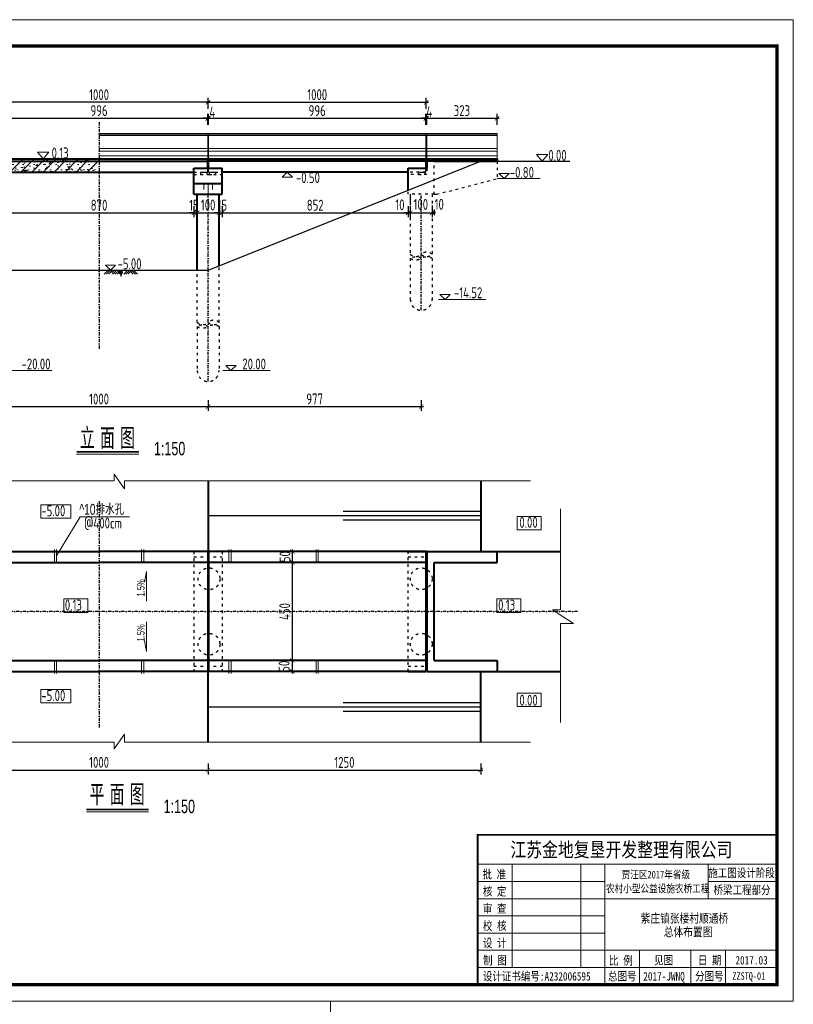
# Model space of a CAD drawing. Header units: inches. Extents: x 112594 to 193184, y 44995 to 116598.
# Tile 107 of 153: x 144542 to 148088, y 109323 to 113839. Entities that reach past the tile are written whole.
import ezdxf
from ezdxf.enums import TextEntityAlignment as Align

# ---------------------------------------------------------------- set-up
doc = ezdxf.new("R2010")
doc.units = ezdxf.units.IN
doc.header["$MEASUREMENT"] = 0
for name, pattern in [('ACAD_ISO02W100', [15, 12, -3]), ('ACAD_ISO03W100', [30, 12, -18]), ('DASH', [0.35, 0.25, -0.1]), ('DASHDOTX2', [2, 1, -0.5, 0, -0.5]), ('DASHED2', [0.375, 0.25, -0.125])]:
    doc.linetypes.add(name, pattern=pattern)
doc.layers.get('0').update_dxf_attribs({"lineweight": 15})
for name, color, linetype, lineweight in [('0粗线', 1, 'Continuous', 40), ('0轮廓虚线', 2, 'DASHED2', 15), ('BM1', 7, 'Continuous', 15), ('图层1', 194, 'ACAD_ISO02W100', 18), ('图层1细实线', 3, 'Continuous', 25), ('尺寸细线', 4, 'Continuous', 18), ('文字', 7, 'Continuous', 20), ('粗线', 1, 'Continuous', 40), ('虚线', 2, 'ACAD_ISO03W100', 25)]:
    doc.layers.add(name, color=color, linetype=linetype, lineweight=lineweight)
for name, color, linetype in [('1', 7, 'Continuous'), ('LOCKUP', 7, 'Continuous'), ('轴线', 3, 'DASHDOTX2'), ('配筋2', 2, 'Continuous')]:
    doc.layers.add(name, color=color, linetype=linetype)
doc.styles.add('HZ', font='hztxt_e.shx', dxfattribs={"width": 0.65, "bigfont": 'hztxt.shx'})
doc.styles.add('hz-e', font='hztxt_e.shx', dxfattribs={"width": 0.75, "bigfont": 'hztxt.shx'})
doc.styles.add('HZTXT', font='tssdeng.shx', dxfattribs={"width": 0.75, "bigfont": 'hztxt.shx'})
doc.styles.get("Standard").update_dxf_attribs({"font": 'hztxt_e.shx', "width": 0.7, "bigfont": 'hztxt.shx'})
doc.styles.add('图框', font='SIMFANG.TTF', dxfattribs={"width": 0.8, "height": 4})
doc.dimstyles.new('100', dxfattribs={"dimscale": 0, "dimtxt": 25, "dimasz": 12, "dimexe": 10, "dimexo": 10, "dimgap": 5, "dimtad": 1, "dimdec": 0, "dimzin": 0, "dimdsep": 46, "dimtxsty": 'HZTXT', "dimblk1": 'ARCHTICK', "dimblk2": 'ARCHTICK', "dimsah": 1, "dimcen": -0.09, "dimdle": 5, "dimclrd": 7, "dimclre": 7, "dimclrt": 7, "dimadec": 1, "dimazin": 0, "dimtfac": 1, "dimtdec": 0, "dimtofl": 0, "dimtmove": 2, "dimatfit": 3, "dimldrblk": 'ARCHTICK', "dimfxl": 15, "dimfxlon": 1, "dimtolj": 1, "dimtzin": 0, "dimarcsym": 0})

# ---------------------------------------------------------------- blocks, each defined once
blk = doc.blocks.new('_ArchTick')
at = {"color": 0, "linetype": 'ByBlock', "const_width": 0.15}
blk.add_lwpolyline([(-0.5, -0.5), (0.5, 0.5)], dxfattribs=at)
blk = doc.blocks.new('*D1172')
at = {"color": 7, "lineweight": -2}
for p, q in [((145791.6, 110839.5), (145791.6, 110909.5)), ((145809.5, 110899.5), (145771.6, 110899.5)), ((145809.5, 110849.5), (145771.6, 110849.5))]:
    blk.add_line(p, q, dxfattribs=at)
at = {"color": 7, "lineweight": -2, "xscale": 20, "yscale": 20, "zscale": 20}
for p, rotation in [((145791.6, 110899.5), 90), ((145791.6, 110849.5), 270)]:
    blk.add_blockref('_ArchTick', p, dxfattribs=dict(at, rotation=rotation))
at = {"insert": (145753.9, 110873.5), "char_height": 50, "attachment_point": 5, "rotation": 90, "style": 'HZTXT'}
blk.add_mtext('\\A1;50', dxfattribs=at)
blk = doc.blocks.new('*D1173')
at = {"color": 7, "lineweight": -2}
for p, q in [((145791.6, 110889.5), (145791.6, 111359.5)), ((145809.5, 111349.5), (145771.6, 111349.5)), ((145809.5, 110899.5), (145771.6, 110899.5))]:
    blk.add_line(p, q, dxfattribs=at)
at = {"color": 7, "lineweight": -2, "xscale": 20, "yscale": 20, "zscale": 20}
for p, rotation in [((145791.6, 111349.5), 90), ((145791.6, 110899.5), 270)]:
    blk.add_blockref('_ArchTick', p, dxfattribs=dict(at, rotation=rotation))
at = {"insert": (145756.6, 111124.5), "char_height": 50, "attachment_point": 5, "rotation": 90, "style": 'HZTXT'}
blk.add_mtext('\\A1;450', dxfattribs=at)
blk = doc.blocks.new('*D1174')
at = {"color": 7, "lineweight": -2}
for p, q in [((145791.6, 111339.5), (145791.6, 111409.5)), ((145809.5, 111399.5), (145771.6, 111399.5)), ((145809.5, 111349.5), (145771.6, 111349.5))]:
    blk.add_line(p, q, dxfattribs=at)
at = {"color": 7, "lineweight": -2, "xscale": 20, "yscale": 20, "zscale": 20}
for p, rotation in [((145791.6, 111399.5), 90), ((145791.6, 111349.5), 270)]:
    blk.add_blockref('_ArchTick', p, dxfattribs=dict(at, rotation=rotation))
at = {"insert": (145757.8, 111376), "char_height": 50, "attachment_point": 5, "rotation": 90, "style": 'HZTXT'}
blk.add_mtext('\\A1;50', dxfattribs=at)
blk = doc.blocks.new('*D1176')
at = {"color": 7, "lineweight": -2}
for p, q in [((144405.3, 113429.8), (144405.3, 113479.8)), ((145405.3, 113429.8), (145405.3, 113479.8)), ((145415.3, 113459.8), (144395.3, 113459.8))]:
    blk.add_line(p, q, dxfattribs=at)
at = {"color": 7, "lineweight": -2, "xscale": 20, "yscale": 20, "zscale": 20, "rotation": 180}
blk.add_blockref('_ArchTick', (144405.3, 113459.8), dxfattribs=at)
at = {"color": 7, "lineweight": -2, "xscale": 20, "yscale": 20, "zscale": 20}
blk.add_blockref('_ArchTick', (145405.3, 113459.8), dxfattribs=at)
at = {"insert": (144905.3, 113494.8), "char_height": 50, "attachment_point": 5, "style": 'HZTXT'}
blk.add_mtext('\\A1;1000', dxfattribs=at)
blk = doc.blocks.new('*D1181')
at = {"color": 7, "lineweight": -2}
for p, q in [((144407.3, 113356.7), (144407.3, 113406.7)), ((145403.3, 113356.7), (145403.3, 113406.7)), ((144397.3, 113386.7), (145413.3, 113386.7))]:
    blk.add_line(p, q, dxfattribs=at)
at = {"color": 7, "lineweight": -2, "xscale": 20, "yscale": 20, "zscale": 20, "rotation": 180}
blk.add_blockref('_ArchTick', (144407.3, 113386.7), dxfattribs=at)
at = {"color": 7, "lineweight": -2, "xscale": 20, "yscale": 20, "zscale": 20}
blk.add_blockref('_ArchTick', (145403.3, 113386.7), dxfattribs=at)
at = {"insert": (144905.3, 113421.7), "char_height": 50, "attachment_point": 5, "style": 'HZTXT'}
blk.add_mtext('\\A1;996', dxfattribs=at)
blk = doc.blocks.new('*D1182')
at = {"color": 7, "lineweight": -2}
for p, q in [((145403.3, 113356.7), (145403.3, 113406.7)), ((145407.3, 113356.7), (145407.3, 113406.7)), ((145403.3, 113386.7), (145383.3, 113386.7)), ((145407.3, 113386.7), (145427.3, 113386.7))]:
    blk.add_line(p, q, dxfattribs=at)
at = {"color": 7, "lineweight": -2, "xscale": 20, "yscale": 20, "zscale": 20}
blk.add_blockref('_ArchTick', (145403.3, 113386.7), dxfattribs=at)
at = {"color": 7, "lineweight": -2, "xscale": 20, "yscale": 20, "zscale": 20, "rotation": 180}
blk.add_blockref('_ArchTick', (145407.3, 113386.7), dxfattribs=at)
at = {"insert": (145424.6, 113415.6), "char_height": 50, "attachment_point": 5, "style": 'HZTXT'}
blk.add_mtext('\\A1;4', dxfattribs=at)
blk = doc.blocks.new('*D1183')
at = {"color": 7, "lineweight": -2}
for p, q in [((145407.3, 113356.7), (145407.3, 113406.7)), ((146403.3, 113356.7), (146403.3, 113406.7)), ((145397.3, 113386.7), (146413.3, 113386.7))]:
    blk.add_line(p, q, dxfattribs=at)
at = {"color": 7, "lineweight": -2, "xscale": 20, "yscale": 20, "zscale": 20, "rotation": 180}
blk.add_blockref('_ArchTick', (145407.3, 113386.7), dxfattribs=at)
at = {"color": 7, "lineweight": -2, "xscale": 20, "yscale": 20, "zscale": 20}
blk.add_blockref('_ArchTick', (146403.3, 113386.7), dxfattribs=at)
at = {"insert": (145905.3, 113421.7), "char_height": 50, "attachment_point": 5, "style": 'HZTXT'}
blk.add_mtext('\\A1;996', dxfattribs=at)
blk = doc.blocks.new('*D1184')
at = {"color": 7, "lineweight": -2}
for p, q in [((146403.3, 113356.7), (146403.3, 113406.7)), ((146407.2, 113356.7), (146407.2, 113406.7)), ((146403.3, 113386.7), (146383.3, 113386.7)), ((146407.2, 113386.7), (146427.2, 113386.7))]:
    blk.add_line(p, q, dxfattribs=at)
at = {"color": 7, "lineweight": -2, "xscale": 20, "yscale": 20, "zscale": 20}
blk.add_blockref('_ArchTick', (146403.3, 113386.7), dxfattribs=at)
at = {"color": 7, "lineweight": -2, "xscale": 20, "yscale": 20, "zscale": 20, "rotation": 180}
blk.add_blockref('_ArchTick', (146407.2, 113386.7), dxfattribs=at)
at = {"insert": (146419.1, 113417), "char_height": 50, "attachment_point": 5, "style": 'HZTXT'}
blk.add_mtext('\\A1;4', dxfattribs=at)
blk = doc.blocks.new('*D1185')
at = {"color": 7, "lineweight": -2}
for p, q in [((145405.3, 113459.8), (145405.3, 113479.8)), ((146405.3, 113429.8), (146405.3, 113479.8)), ((145395.3, 113459.8), (146415.3, 113459.8))]:
    blk.add_line(p, q, dxfattribs=at)
at = {"color": 7, "lineweight": -2, "xscale": 20, "yscale": 20, "zscale": 20, "rotation": 180}
blk.add_blockref('_ArchTick', (145405.3, 113459.8), dxfattribs=at)
at = {"color": 7, "lineweight": -2, "xscale": 20, "yscale": 20, "zscale": 20}
blk.add_blockref('_ArchTick', (146405.3, 113459.8), dxfattribs=at)
at = {"insert": (145905.3, 113494.8), "char_height": 50, "attachment_point": 5, "style": 'HZTXT'}
blk.add_mtext('\\A1;1000', dxfattribs=at)
blk = doc.blocks.new('*D1187')
at = {"color": 7, "lineweight": -2}
for p, q in [((144405.3, 112094.4), (144405.3, 112044.4)), ((145405.3, 112094.4), (145405.3, 112044.4)), ((144395.3, 112064.4), (145415.3, 112064.4))]:
    blk.add_line(p, q, dxfattribs=at)
at = {"color": 7, "lineweight": -2, "xscale": 20, "yscale": 20, "zscale": 20, "rotation": 180}
blk.add_blockref('_ArchTick', (144405.3, 112064.4), dxfattribs=at)
at = {"color": 7, "lineweight": -2, "xscale": 20, "yscale": 20, "zscale": 20}
blk.add_blockref('_ArchTick', (145405.3, 112064.4), dxfattribs=at)
at = {"insert": (144905.3, 112099.4), "char_height": 50, "attachment_point": 5, "style": 'HZTXT'}
blk.add_mtext('\\A1;1000', dxfattribs=at)
blk = doc.blocks.new('*D1188')
at = {"color": 7, "lineweight": -2}
for p, q in [((145405.3, 112094.4), (145405.3, 112044.4)), ((146382.3, 112094.4), (146382.3, 112044.4)), ((145395.3, 112064.4), (146392.3, 112064.4))]:
    blk.add_line(p, q, dxfattribs=at)
at = {"color": 7, "lineweight": -2, "xscale": 20, "yscale": 20, "zscale": 20, "rotation": 180}
blk.add_blockref('_ArchTick', (145405.3, 112064.4), dxfattribs=at)
at = {"color": 7, "lineweight": -2, "xscale": 20, "yscale": 20, "zscale": 20}
blk.add_blockref('_ArchTick', (146382.3, 112064.4), dxfattribs=at)
at = {"insert": (145893.8, 112099.4), "char_height": 50, "attachment_point": 5, "style": 'HZTXT'}
blk.add_mtext('\\A1;977', dxfattribs=at)
blk = doc.blocks.new('g')
at = {"ltscale": 2}
for p, q in [((-15.4, 0), (-30.8, 15.3)), ((-30.8, 15.3), (0, 15.3)), ((0, 15.3), (-15.4, 0))]:
    blk.add_line(p, q, dxfattribs=at)
blk = doc.blocks.new('*D1195')
at = {"color": 7, "lineweight": -2}
for p, q in [((144470.3, 112983), (144470.3, 112933)), ((145340.3, 112983), (145340.3, 112933)), ((144460.3, 112953), (145350.3, 112953))]:
    blk.add_line(p, q, dxfattribs=at)
at = {"color": 7, "lineweight": -2, "xscale": 20, "yscale": 20, "zscale": 20, "rotation": 180}
blk.add_blockref('_ArchTick', (144470.3, 112953), dxfattribs=at)
at = {"color": 7, "lineweight": -2, "xscale": 20, "yscale": 20, "zscale": 20}
blk.add_blockref('_ArchTick', (145340.3, 112953), dxfattribs=at)
at = {"insert": (144905.3, 112988), "char_height": 50, "attachment_point": 5, "style": 'HZTXT'}
blk.add_mtext('\\A1;870', dxfattribs=at)
blk = doc.blocks.new('*D1196')
at = {"color": 7, "lineweight": -2}
for p, q in [((145340.3, 112983), (145340.3, 112933)), ((145355.3, 112983), (145355.3, 112933)), ((145340.3, 112953), (145320.3, 112953)), ((145355.3, 112953), (145375.3, 112953))]:
    blk.add_line(p, q, dxfattribs=at)
at = {"color": 7, "lineweight": -2, "xscale": 20, "yscale": 20, "zscale": 20}
blk.add_blockref('_ArchTick', (145340.3, 112953), dxfattribs=at)
at = {"color": 7, "lineweight": -2, "xscale": 20, "yscale": 20, "zscale": 20, "rotation": 180}
blk.add_blockref('_ArchTick', (145355.3, 112953), dxfattribs=at)
at = {"insert": (145340.3, 112987.8), "char_height": 50, "attachment_point": 5, "style": 'HZTXT'}
blk.add_mtext('\\A1;15', dxfattribs=at)
blk = doc.blocks.new('*D1197')
at = {"color": 7, "lineweight": -2}
for p, q in [((145355.3, 112983), (145355.3, 112933)), ((145455.3, 112983), (145455.3, 112933)), ((145345.3, 112953), (145465.3, 112953))]:
    blk.add_line(p, q, dxfattribs=at)
at = {"color": 7, "lineweight": -2, "xscale": 20, "yscale": 20, "zscale": 20, "rotation": 180}
blk.add_blockref('_ArchTick', (145355.3, 112953), dxfattribs=at)
at = {"color": 7, "lineweight": -2, "xscale": 20, "yscale": 20, "zscale": 20}
blk.add_blockref('_ArchTick', (145455.3, 112953), dxfattribs=at)
at = {"insert": (145405.3, 112988.9), "char_height": 50, "attachment_point": 5, "style": 'HZTXT'}
blk.add_mtext('\\A1;100', dxfattribs=at)
blk = doc.blocks.new('*D1198')
at = {"color": 7, "lineweight": -2}
for p, q in [((145455.3, 112983), (145455.3, 112933)), ((145470.3, 112983), (145470.3, 112933)), ((145455.3, 112953), (145435.3, 112953)), ((145470.3, 112953), (145490.3, 112953))]:
    blk.add_line(p, q, dxfattribs=at)
at = {"color": 7, "lineweight": -2, "xscale": 20, "yscale": 20, "zscale": 20}
blk.add_blockref('_ArchTick', (145455.3, 112953), dxfattribs=at)
at = {"color": 7, "lineweight": -2, "xscale": 20, "yscale": 20, "zscale": 20, "rotation": 180}
blk.add_blockref('_ArchTick', (145470.3, 112953), dxfattribs=at)
at = {"insert": (145470.3, 112987.8), "char_height": 50, "attachment_point": 5, "style": 'HZTXT'}
blk.add_mtext('\\A1;15', dxfattribs=at)
blk = doc.blocks.new('*D1199')
at = {"color": 7, "lineweight": -2}
for p, q in [((145470.3, 112983), (145470.3, 112933)), ((146322.3, 112983), (146322.3, 112933)), ((145460.3, 112953), (146332.3, 112953))]:
    blk.add_line(p, q, dxfattribs=at)
at = {"color": 7, "lineweight": -2, "xscale": 20, "yscale": 20, "zscale": 20, "rotation": 180}
blk.add_blockref('_ArchTick', (145470.3, 112953), dxfattribs=at)
at = {"color": 7, "lineweight": -2, "xscale": 20, "yscale": 20, "zscale": 20}
blk.add_blockref('_ArchTick', (146322.3, 112953), dxfattribs=at)
at = {"insert": (145896.3, 112988), "char_height": 50, "attachment_point": 5, "style": 'HZTXT'}
blk.add_mtext('\\A1;852', dxfattribs=at)
blk = doc.blocks.new('*D1200')
at = {"color": 7, "lineweight": -2}
for p, q in [((146322.3, 112983), (146322.3, 112933)), ((146332.3, 112983), (146332.3, 112933)), ((146322.3, 112953), (146302.3, 112953)), ((146332.3, 112953), (146352.3, 112953))]:
    blk.add_line(p, q, dxfattribs=at)
at = {"color": 7, "lineweight": -2, "xscale": 20, "yscale": 20, "zscale": 20}
blk.add_blockref('_ArchTick', (146322.3, 112953), dxfattribs=at)
at = {"color": 7, "lineweight": -2, "xscale": 20, "yscale": 20, "zscale": 20, "rotation": 180}
blk.add_blockref('_ArchTick', (146332.3, 112953), dxfattribs=at)
at = {"insert": (146284.6, 112989.7), "char_height": 50, "attachment_point": 5, "style": 'HZTXT'}
blk.add_mtext('\\A1;10', dxfattribs=at)
blk = doc.blocks.new('*D1201')
at = {"color": 7, "lineweight": -2}
for p, q in [((146332.3, 112983), (146332.3, 112933)), ((146432.3, 112983), (146432.3, 112933)), ((146322.3, 112953), (146442.3, 112953))]:
    blk.add_line(p, q, dxfattribs=at)
at = {"color": 7, "lineweight": -2, "xscale": 20, "yscale": 20, "zscale": 20, "rotation": 180}
blk.add_blockref('_ArchTick', (146332.3, 112953), dxfattribs=at)
at = {"color": 7, "lineweight": -2, "xscale": 20, "yscale": 20, "zscale": 20}
blk.add_blockref('_ArchTick', (146432.3, 112953), dxfattribs=at)
at = {"insert": (146380.3, 112991.5), "char_height": 50, "attachment_point": 5, "style": 'HZTXT'}
blk.add_mtext('\\A1;100', dxfattribs=at)
blk = doc.blocks.new('*D1202')
at = {"layer": '0轮廓虚线', "color": 7, "lineweight": -2, "ltscale": 250}
for p, q in [((146427.3, 112953), (146447.3, 112953)), ((146432.3, 112968), (146432.3, 112943)), ((146442.3, 112968), (146442.3, 112943))]:
    blk.add_line(p, q, dxfattribs=at)
at = {"layer": '0轮廓虚线', "color": 7, "lineweight": -2, "ltscale": 250, "xscale": 12, "yscale": 12, "zscale": 12, "rotation": 180}
blk.add_blockref('_ArchTick', (146432.3, 112953), dxfattribs=at)
at = {"layer": '0轮廓虚线', "color": 7, "lineweight": -2, "ltscale": 250, "xscale": 12, "yscale": 12, "zscale": 12}
blk.add_blockref('_ArchTick', (146442.3, 112953), dxfattribs=at)
at = {"layer": '0轮廓虚线', "color": 7, "ltscale": 250, "insert": (146464.8, 112991.7), "char_height": 50, "attachment_point": 5, "style": 'HZTXT'}
blk.add_mtext('\\A1;10', dxfattribs=at)
blk = doc.blocks.new('*D1257')
at = {"color": 7, "lineweight": -2}
for p, q in [((146407.3, 113356.7), (146407.3, 113406.7)), ((146730.3, 113356.7), (146730.3, 113406.7)), ((146397.3, 113386.7), (146740.3, 113386.7))]:
    blk.add_line(p, q, dxfattribs=at)
at = {"color": 7, "lineweight": -2, "xscale": 20, "yscale": 20, "zscale": 20, "rotation": 180}
blk.add_blockref('_ArchTick', (146407.3, 113386.7), dxfattribs=at)
at = {"color": 7, "lineweight": -2, "xscale": 20, "yscale": 20, "zscale": 20}
blk.add_blockref('_ArchTick', (146730.3, 113386.7), dxfattribs=at)
at = {"insert": (146568.8, 113421.7), "char_height": 50, "attachment_point": 5, "style": 'HZTXT'}
blk.add_mtext('\\A1;323', dxfattribs=at)
blk = doc.blocks.new('*D1259')
at = {"color": 7, "lineweight": -2}
for p, q in [((144405.3, 110427.6), (144405.3, 110377.6)), ((145405.3, 110427.6), (145405.3, 110377.6)), ((144395.3, 110397.6), (145415.3, 110397.6))]:
    blk.add_line(p, q, dxfattribs=at)
at = {"color": 7, "lineweight": -2, "xscale": 20, "yscale": 20, "zscale": 20, "rotation": 180}
blk.add_blockref('_ArchTick', (144405.3, 110397.6), dxfattribs=at)
at = {"color": 7, "lineweight": -2, "xscale": 20, "yscale": 20, "zscale": 20}
blk.add_blockref('_ArchTick', (145405.3, 110397.6), dxfattribs=at)
at = {"insert": (144905.3, 110432.6), "char_height": 50, "attachment_point": 5, "style": 'HZTXT'}
blk.add_mtext('\\A1;1000', dxfattribs=at)
blk = doc.blocks.new('*D1260')
at = {"color": 7, "lineweight": -2}
for p, q in [((145405.3, 110427.6), (145405.3, 110377.6)), ((146655.3, 110427.6), (146655.3, 110377.6)), ((145395.3, 110397.6), (146665.3, 110397.6))]:
    blk.add_line(p, q, dxfattribs=at)
at = {"color": 7, "lineweight": -2, "xscale": 20, "yscale": 20, "zscale": 20, "rotation": 180}
blk.add_blockref('_ArchTick', (145405.3, 110397.6), dxfattribs=at)
at = {"color": 7, "lineweight": -2, "xscale": 20, "yscale": 20, "zscale": 20}
blk.add_blockref('_ArchTick', (146655.3, 110397.6), dxfattribs=at)
at = {"insert": (146030.3, 110432.6), "char_height": 50, "attachment_point": 5, "style": 'HZTXT'}
blk.add_mtext('\\A1;1250', dxfattribs=at)

msp = doc.modelspace()

# ---------------------------------------------------------------- hatches: boundary and pattern name
h = msp.add_hatch()
h.set_pattern_fill('SACNCR', color=256, scale=15, style=0)
h.set_pattern_definition([(45, (-2194617.34, 275476.14), (-25.25697034, 25.25697034), []), (45, (-2194592.08, 275476.14), (-25.25697034, 25.25697034), [0, -35.71875])])
h.paths.add_polyline_path([(144377.7978, 113140.00694), (144377.7978, 113140.10312), (144392.7978, 113140.10312), (144392.7978, 113140.00694), (144403.2978, 113140.00694), (144403.2978, 113200.00694), (143407.2978, 113200.00694), (143407.2978, 113140.00694), (143417.7978, 113140.00694), (143417.7978, 113140.10312), (143432.7978, 113140.10312), (143432.7978, 113140.00694)])
h.paths.add_polyline_path([(144905.2978, 113140.00694), (144905.2978, 113200.00694), (144407.2978, 113200.00694), (144407.2978, 113140.00694), (144417.7978, 113140.00694), (144417.7978, 113140.10312), (144432.7978, 113140.10312), (144432.7978, 113140.00694)])
h = msp.add_hatch()
h.set_pattern_fill('AR-CONC', color=256, scale=0.4, style=0)
h.set_pattern_definition([(50, (-548371.94, 89706.3), (72.8738676, -6.375634), [7.62, -83.82]), (355, (-548371.94, 89706.3), (-14.09713, 76.422657), [6.096, -67.056]), (100.451, (-548365.87, 89705.77), (58.777001, 70.046675), [6.476, -71.236]), (46.1842, (-548371.94, 89726.62), (108.431616, -16.816931), [11.43, -125.73]), (96.6356, (-548362.91, 89725.22), (94.961694, 98.970222), [9.714, -106.854]), (351.184, (-548371.94, 89726.62), (94.961842, 98.970047), [9.144, -100.584]), (21, (-548361.78, 89721.54), (60.645952, -40.9062074), [7.62, -83.82]), (326, (-548361.78, 89721.54), (24.720811, 73.6751864), [6.096, -67.056]), (71.4514, (-548356.73, 89718.134), (85.366596, 32.769143), [6.476, -71.236]), (37.5, (-548371.942, 89706.302), (1.2354413, 33.82201555), [0, -66.2432, 0, -68.072, 0, -67.31]), (7.5, (-548371.942, 89706.302), (26.727865, 40.07223), [0, -38.8112, 0, -64.7192, 0, -25.654]), (327.5, (-548394.6, 89706.302), (54.2362381, -2.2914976), [0, -25.4, 0, -79.248, 0, -105.156]), (317.5, (-548404.76, 89706.3), (59.2516726, 10.1705964), [0, -33.02, 0, -52.6288, 0, -74.676])])
h.paths.add_polyline_path([(144905.2978, 113200.00694), (144407.2978, 113200.00694), (144407.2978, 113158.00694), (144475.2978, 113158.00694), (144475.2978, 113140.00694), (144905.2978, 113140.00694)])

# ---------------------------------------------------------------- linework, layer by layer
for p, q in [((144905.29782, 113317.00694), (145403.29782, 113317.00694)), ((144905.29782, 113310.00694), (145403.29782, 113310.00694)), ((144905.29782, 113307.7661), (145403.29782, 113307.7661)), ((145403.29782, 113201.00694), (145403.29782, 113317.00694)), ((145407.2978, 113201.00694), (145407.2978, 113317.00694)), ((146403.2978, 113317.00694), (145407.29782, 113317.00694)), ((146403.2978, 113310.00694), (145407.29782, 113310.00694)), ((146403.2978, 113307.7661), (145407.29782, 113307.7661)), ((146403.2978, 113201.00694), (146403.2978, 113317.00694)), ((146407.2978, 113201.00694), (146407.2978, 113317.00694)), ((146730.29782, 113317.00694), (146407.29782, 113317.00694)), ((146730.29782, 113310.00694), (146407.29782, 113310.00694)), ((146730.29782, 113307.7661), (146407.29782, 113307.7661)), ((146730.29782, 113201.00694), (146730.29782, 113317.00694)), ((144905.29782, 113247.62934), (145403.29782, 113247.62934)), ((144905.29782, 113235.56734), (145403.29782, 113235.56734)), ((144905.29782, 113214.71347), (145403.29782, 113214.71347)), ((146403.2978, 113247.62934), (145407.29782, 113247.62934)), ((146403.2978, 113235.56734), (145407.29782, 113235.56734)), ((146403.2978, 113214.71347), (145407.29782, 113214.71347)), ((146730.29782, 113247.62934), (146407.29782, 113247.62934)), ((146730.29782, 113235.56734), (146407.29782, 113235.56734)), ((146730.29782, 113214.71347), (146407.29782, 113214.71347)), ((145385.2978, 113088.00694), (145385.2978, 113060.50694)), ((145405.2978, 113088.00694), (145405.2978, 113038.00694)), ((145425.2978, 113088.00694), (145425.2978, 113060.50694)), ((146730.2978, 113110.00694), (146928.34057, 113110.00694)), ((144928.76236, 112672.0533), (144946.716, 112690.00694)), ((144938.86515, 112672.0533), (144956.81879, 112690.00694)), ((144949.39539, 112672.48074), (144966.92158, 112690.00694)), ((144972.18747, 112672.0533), (144960.5777, 112683.66306)), ((144982.29026, 112672.0533), (144965.6291, 112688.71446)), ((144992.39305, 112672.0533), (144974.4394, 112690.00694)), ((145018.29075, 112672.0533), (145036.24439, 112690.00694)), ((145028.39353, 112672.0533), (145046.34718, 112690.00694)), ((145038.92377, 112672.48074), (145056.44996, 112690.00694)), ((145061.71585, 112672.0533), (145050.10609, 112683.66306)), ((145071.81864, 112672.0533), (145055.15748, 112688.71446)), ((145081.92143, 112672.0533), (145063.96779, 112690.00694)), ((146461.6027, 112556.02186), (146678.11969, 112556.02186)), ((144472.83646, 112229.22411), (144689.33539, 112229.22411)), ((145472.83646, 112229.22411), (145689.33539, 112229.22411)), ((144802.6474, 111846.49302), (145088.32397, 111846.49302)), ((144710.2978, 111379.50824), (144818.81851, 111559.38127)), ((144818.81851, 111559.38127), (145044.6658, 111559.38127)), ((144847.02043, 110205.35408), (145132.697, 110205.35408))]:
    msp.add_line(p, q)
at = {"ltscale": 2}
for p, q in [((145122.15675, 111308.21279), (145114.34706, 111258.82179)), ((145122.15675, 111171.84311), (145122.15675, 111308.21279)), ((145122.15675, 111077.17338), (145122.15675, 110940.80369)), ((145122.15675, 110940.80369), (145114.34706, 110990.19469))]:
    msp.add_line(p, q, dxfattribs=at)
at = {"const_width": 7.68}
for points in [[(144802.6474, 111857.33942), (145088.32397, 111857.33942)], [(144847.02043, 110216.20048), (145132.697, 110216.20048)]]:
    msp.add_lwpolyline(points, dxfattribs=at)
for points in [[(142920.04016, 111724.05555), (144974.66287, 111724.05555), (144974.66287, 111754.85203), (145022.03467, 111686.59853), (145022.03467, 111724.05555), (146882.72704, 111724.05555)], [(147020.35154, 111595.96419), (147020.35154, 111132.98602), (146984.13622, 111132.98602), (147080.87583, 111069.77744), (147020.35154, 111069.77744), (147020.35154, 110615.51686)], [(142920.04016, 110524.96093), (144974.66287, 110524.96093), (144974.66287, 110494.16445), (145022.03467, 110562.41795), (145022.03467, 110524.96093), (146882.72704, 110524.96093)]]:
    msp.add_lwpolyline(points)
for points in [[(144638.85749, 111613.81116), (144775.31184, 111613.81116), (144775.31184, 111552.23477), (144638.85749, 111552.23477)], [(146931.47632, 111560.81489), (146821.52854, 111560.81489), (146821.52854, 111499.2385), (146931.47632, 111499.2385)], [(144743.1779, 111181.94312), (144853.12568, 111181.94312), (144853.12568, 111120.36673), (144743.1779, 111120.36673)], [(146729.47711, 111181.94312), (146839.42489, 111181.94312), (146839.42489, 111120.36673), (146729.47711, 111120.36673)], [(144638.85749, 110766.82164), (144775.31184, 110766.82164), (144775.31184, 110705.24525), (144638.85749, 110705.24525)], [(146931.47632, 110688.20159), (146821.52854, 110688.20159), (146821.52854, 110749.77798), (146931.47632, 110749.77798)]]:
    msp.add_lwpolyline(points, close=True)
msp.add_spline([(144983.37439, 112689.77672), (145016.52699, 112688.62936), (144990.60182, 112684.55669), (145014.72159, 112683.01657), (144992.61296, 112679.61684), (145014.51354, 112677.71041), (144996.63755, 112675.22351), (145011.60549, 112673.97479), (145001.48508, 112671.07361), (145009.03493, 112669.62243), (145004.14116, 112667.4679), (145006.46206, 112665.06292), (145005.46805, 112663.23958), (145005.46805, 112660.74215)], degree=3)
at = {"layer": '0粗线'}
for p, q in [((144407.2978, 113201.00694), (144905.2978, 113201.00694)), ((144407.2978, 113190.00694), (145403.2978, 113190.00694)), ((144905.2978, 113201.00694), (145403.2978, 113201.00694)), ((145403.2978, 113158.00694), (145403.2978, 113201.00694)), ((145407.2978, 113158.00694), (145407.2978, 113201.00694)), ((145407.2978, 113201.00694), (146403.2978, 113201.00694)), ((146403.2978, 113190.00694), (145407.2978, 113190.00694)), ((146403.2978, 113201.00694), (146403.2978, 113158.00694)), ((146407.2978, 113201.00694), (146407.2978, 113158.00694)), ((146407.2978, 113201.00694), (146730.29782, 113201.00694)), ((146447.2978, 113190.00694), (146407.2978, 113190.00694)), ((146730.2978, 113190.00694), (146407.2978, 113190.00694)), ((146442.2978, 113190.00694), (146730.2978, 113190.00694)), ((146730.2978, 113190.00694), (146730.29782, 113201.00694)), ((146730.29782, 113201.00694), (146730.2978, 113190.00694)), ((144407.2978, 113140.00694), (145340.2978, 113140.00694)), ((145340.2978, 113038.00694), (145340.2978, 113158.00694)), ((145340.2978, 113158.00694), (145470.2978, 113158.00694)), ((145470.2978, 113038.00694), (145470.2978, 113158.00694)), ((146322.2978, 113140.00694), (145470.2978, 113140.00694)), ((146322.2978, 113056.80694), (146322.2978, 113158.00694)), ((146322.2978, 113158.00694), (146407.2978, 113158.00694)), ((145340.2978, 113088.00694), (145470.2978, 113088.00694)), ((145340.2978, 113038.00694), (145470.2978, 113038.00694)), ((145355.2978, 112690.00694), (145355.2978, 113038.00694)), ((145455.2978, 112708.6433), (145455.2978, 113038.00694)), ((145405.2978, 111724.05555), (145405.2978, 111399.50824)), ((146655.2978, 111724.05555), (146655.2978, 111399.50824)), ((145403.2978, 111399.50824), (145403.2978, 110849.50824)), ((145407.2978, 111399.50824), (145407.2978, 110849.50824)), ((145405.2978, 110524.96093), (145405.2978, 110849.50824)), ((146655.2978, 110524.96093), (146655.2978, 110849.50824))]:
    msp.add_line(p, q, dxfattribs=at)
at = {"layer": 'BM1', "linetype": 'Continuous'}
for p, q in [((148088.08305, 113838.71974), (141723.84056, 113838.71974)), ((148088.08305, 113838.71974), (148088.08305, 109338.26515)), ((148088.08305, 109338.26515), (141723.84056, 109338.26515)), ((145966.66888, 109338.26515), (141723.84056, 109338.26515)), ((145966.66888, 109338.26515), (145966.66888, 106337.96209))]:
    msp.add_line(p, q, dxfattribs=at)
at = {"layer": 'BM1', "color": 0, "linetype": 'Continuous'}
for p, q in [((148088.08304, 113793.2606), (148088.08304, 109338.26515)), ((148088.08304, 113793.2606), (148088.08304, 109338.26515)), ((148088.08304, 113793.2606), (148088.08304, 109338.26515)), ((148088.08305, 113793.2606), (148088.08305, 109338.26515)), ((148088.08305, 113793.2606), (148088.08305, 109338.26515)), ((146641.1238, 110100.36736), (148013.0907, 110100.36736)), ((146641.1238, 110100.36736), (146641.1238, 109413.2575)), ((146641.1238, 109413.2575), (146641.1238, 110100.36736)), ((146641.1238, 109965.19821), (148013.0907, 109965.19821)), ((146798.82114, 109492.10617), (146798.82114, 109965.19821)), ((147114.21583, 109965.19821), (147114.21583, 109492.10617)), ((147224.60397, 109965.19821), (147224.60397, 109413.2575)), ((147697.69601, 109807.50086), (147697.69601, 109965.19821)), ((146641.1238, 109886.34953), (147224.60397, 109886.34953)), ((147697.69601, 109886.34953), (148013.0907, 109886.34953)), ((146641.1238, 109807.50086), (148013.0907, 109807.50086)), ((146641.1238, 109728.65219), (147224.60397, 109728.65219)), ((146641.1238, 109649.80352), (147224.60397, 109649.80352)), ((146641.1238, 109570.95484), (148013.0907, 109570.95484)), ((147382.30132, 109570.95484), (147382.30132, 109413.2575)), ((147618.84734, 109570.95484), (147618.84734, 109413.2575)), ((147776.54468, 109570.95484), (147776.54468, 109492.10617)), ((147776.54468, 109413.2575), (147776.54468, 109570.95484)), ((146641.1238, 109492.10617), (148013.0907, 109492.10617))]:
    msp.add_line(p, q, dxfattribs=at)
at = {"layer": 'BM1', "color": 0, "linetype": 'Continuous', "const_width": 14.99847}
msp.add_lwpolyline([(141975.60671, 109413.2575), (141975.60671, 113718.26826), (148013.0907, 113718.26826), (148013.0907, 109413.2575)], close=True, dxfattribs=at)
at = {"layer": 'BM1', "color": 0, "linetype": 'Continuous', "const_width": 7.88487}
msp.add_lwpolyline([(148013.0907, 110100.36736), (146641.1238, 110100.36736), (146641.1238, 109413.2575)], dxfattribs=at)
at = {"layer": 'LOCKUP'}
for p, q in [((143133.8928, 113190.00694), (144905.2978, 113190.00694)), ((145405.2978, 112690.00694), (146655.2978, 113190.00694)), ((146655.2978, 113190.00694), (147063.2978, 113190.00694)), ((144455.2978, 112690.00694), (145405.2978, 112690.00694)), ((146655.2978, 111583.15713), (146023.68335, 111583.15713)), ((146655.2978, 111563.15713), (145405.2978, 111563.15713)), ((146655.2978, 111543.15713), (146023.68335, 111543.15713)), ((146655.2978, 110685.85935), (145405.2978, 110685.85935)), ((146655.2978, 110705.85935), (146023.68335, 110705.85935)), ((146655.2978, 110665.85935), (146023.68335, 110665.85935))]:
    msp.add_line(p, q, dxfattribs=at)
at = {"layer": 'LOCKUP', "color": 4, "linetype": 'DASH', "ltscale": 200}
msp.add_line((146332.2978, 113038.00694), (146332.2978, 112961.75694), dxfattribs=at)
at = {"layer": '图层1', "ltscale": 10}
for p, q in [((144700.2978, 111349.50824), (144700.2978, 111409.50824)), ((144710.2978, 111349.50824), (144710.2978, 111409.50824)), ((145100.2978, 111349.50824), (145100.2978, 111409.50824)), ((145110.2978, 111349.50824), (145110.2978, 111409.50824)), ((145500.2978, 111349.50824), (145500.2978, 111409.50824)), ((145510.2978, 111349.50824), (145510.2978, 111409.50824)), ((145900.2978, 111349.50824), (145900.2978, 111409.50824)), ((145910.2978, 111349.50824), (145910.2978, 111409.50824)), ((144700.2978, 110899.50824), (144700.2978, 110839.50824)), ((144710.2978, 110899.50824), (144710.2978, 110839.50824)), ((145100.2978, 110899.50824), (145100.2978, 110839.50824)), ((145110.2978, 110899.50824), (145110.2978, 110839.50824)), ((145500.2978, 110899.50824), (145500.2978, 110839.50824)), ((145510.2978, 110899.50824), (145510.2978, 110839.50824)), ((145900.2978, 110899.50824), (145900.2978, 110839.50824)), ((145910.2978, 110899.50824), (145910.2978, 110839.50824))]:
    msp.add_line(p, q, dxfattribs=at)
at = {"layer": '尺寸细线'}
msp.add_lwpolyline([(144649.57666, 113201.00694), (144623.5959, 113231.00694), (144675.55742, 113231.00694)], close=True, dxfattribs=at)
at = {"layer": '尺寸细线', "color": 3}
msp.add_lwpolyline([(146936.94357, 113190.00694), (146962.92431, 113220.00691), (146910.96284, 113220.00691)], close=True, dxfattribs=at)
at = {"layer": '粗线'}
for p, q in [((143407.2978, 111399.50824), (144905.2978, 111399.50824)), ((145403.2978, 111399.50824), (144905.2978, 111399.50824)), ((146407.2978, 111399.50824), (145407.2978, 111399.50824)), ((146403.2978, 111399.50824), (146403.2978, 110849.50824)), ((146407.2978, 111399.50824), (146407.2978, 110849.50824)), ((146730.2978, 111349.50824), (146730.2978, 111399.50824)), ((144407.2978, 111349.50824), (144905.2978, 111349.50824)), ((145403.2978, 111349.50824), (144905.2978, 111349.50824)), ((146403.2978, 111349.50824), (145407.2978, 111349.50824)), ((146442.2978, 110899.50824), (146442.2978, 111349.50824)), ((146442.2978, 111349.50824), (146730.2978, 111349.50824)), ((144407.2978, 110899.50824), (144905.2978, 110899.50824)), ((145403.2978, 110899.50824), (144905.2978, 110899.50824)), ((146403.2978, 110899.50824), (145407.2978, 110899.50824)), ((146442.2978, 110899.50824), (146730.2978, 110899.50824)), ((146730.2978, 110899.50824), (146730.2978, 110849.50824)), ((143407.2978, 110849.50824), (144905.2978, 110849.50824)), ((145403.2978, 110849.50824), (144905.2978, 110849.50824)), ((146403.2978, 110849.50824), (145407.2978, 110849.50824))]:
    msp.add_line(p, q, dxfattribs=at)
at = {"layer": '粗线', "lineweight": 40}
for p, q in [((146322.3058, 111399.50824), (146407.2978, 111399.50824)), ((146407.2978, 111399.50824), (147020.35154, 111399.50824)), ((146444.2978, 111399.50824), (146672.2978, 111399.50824)), ((146322.3058, 110849.50824), (146403.2978, 110849.50824)), ((146407.2978, 110849.50824), (146444.2998, 110849.50824)), ((146444.2978, 110849.50824), (146672.2978, 110849.50824)), ((146444.2978, 110849.50824), (147020.35154, 110849.50824))]:
    msp.add_line(p, q, dxfattribs=at)
at = {"layer": '虚线'}
for p, q in [((144905.2978, 113198.00694), (143407.2978, 113198.00694)), ((146442.2978, 113038.00694), (146442.2978, 113190.00694)), ((146730.2978, 113190.00694), (146730.2978, 113110.00694)), ((145340.2978, 113140.00694), (145403.2978, 113140.00694)), ((145340.2978, 113128.00694), (145470.2978, 113128.00694)), ((145403.2978, 113140.00694), (145403.2978, 113158.00694)), ((145407.2978, 113140.00694), (145407.2978, 113158.00694)), ((145407.2978, 113140.00694), (145470.2978, 113140.00694)), ((146403.2978, 113140.00694), (146322.2978, 113140.00694)), ((146407.2978, 113128.00694), (146322.2978, 113128.00694)), ((146407.2978, 113128.00694), (146322.2978, 113128.00694)), ((146403.2978, 113140.00694), (146403.2978, 113158.00694)), ((146407.2978, 113158.00694), (146407.2978, 113128.00694)), ((146452.2978, 113038.00694), (146730.2978, 113110.00694)), ((146322.2978, 113038.00694), (146322.2978, 113056.80694)), ((146442.2978, 113038.00694), (146322.2978, 113038.00694)), ((146432.2978, 113038.00694), (146432.2978, 112986.75694)), ((146442.2978, 113038.00694), (146452.2978, 113038.00694)), ((146432.2978, 112986.75694), (146432.2978, 112762.75862)), ((146332.2978, 112961.75694), (146332.2978, 112762.75862)), ((146332.2978, 112744.10797), (146332.2978, 112556.02186)), ((146432.2978, 112744.10797), (146432.2978, 112556.02186)), ((145355.2978, 112450.12815), (145355.2978, 112690.00694)), ((145455.2978, 112450.12815), (145455.2978, 112708.6433)), ((145355.2978, 112431.47751), (145355.2978, 112229.22411)), ((145455.2978, 112431.47751), (145455.2978, 112229.22411)), ((145340.2978, 111399.50824), (145340.2978, 110849.50824)), ((145340.2978, 111375.50824), (145470.2978, 111375.50824)), ((145470.2978, 111399.50824), (145470.2978, 110849.50824)), ((146322.2978, 110849.50824), (146322.2978, 111399.50824)), ((146322.2978, 111375.50824), (146403.2978, 111375.50824)), ((145340.2978, 110873.50824), (145470.2978, 110873.50824)), ((146322.2978, 110873.50824), (146403.2978, 110873.50824))]:
    msp.add_line(p, q, dxfattribs=at)
for points in [[(145400.2978, 113138.00694), (145370.2978, 113138.00694), (145370.2978, 113128.00694), (145400.2978, 113128.00694)], [(145377.7978, 113140.10312), (145392.7978, 113140.10312), (145392.7978, 113138.00312), (145377.7978, 113138.00312)], [(145440.2978, 113138.00694), (145410.2978, 113138.00694), (145410.2978, 113128.00694), (145440.2978, 113128.00694)], [(145417.7978, 113140.10312), (145432.7978, 113140.10312), (145432.7978, 113138.00312), (145417.7978, 113138.00312)], [(146400.2978, 113138.00694), (146370.2978, 113138.00694), (146370.2978, 113128.00694), (146400.2978, 113128.00694)], [(146377.7978, 113140.10312), (146392.7978, 113140.10312), (146392.7978, 113138.00312), (146377.7978, 113138.00312)]]:
    msp.add_lwpolyline(points, close=True, dxfattribs=at)
for centre in [(145409.2978, 111274.50824), (146382.3058, 111274.50824), (145409.2978, 110974.50824), (146382.3058, 110974.50824)]:
    msp.add_circle(centre, 50, dxfattribs=at)
for centre, radius, start, end in [((146357.2978, 112789.00862), 36.25, 226.39718104, 313.60281896), ((146407.2978, 112736.50862), 36.25, 46.39718104, 133.60281896), ((146407.2978, 112789.00862), 36.25, 226.39718104, 313.60281896), ((146357.2978, 112699.21866), 51.38142, 60.88545422, 119.11454578), ((146357.2978, 112788.99729), 51.38142, 240.88545422, 299.11454578), ((146407.2978, 112699.21866), 51.38142, 60.88545422, 119.11454578), ((146382.2978, 112556.02186), 50, 180, 0), ((145380.2978, 112476.37815), 36.25, 226.39718104, 313.60281896), ((145430.2978, 112423.87815), 36.25, 46.39718104, 133.60281896), ((145430.2978, 112476.37815), 36.25, 226.39718104, 313.60281896), ((145380.2978, 112386.58819), 51.38142, 60.88545422, 119.11454578), ((145380.2978, 112476.36682), 51.38142, 240.88545422, 299.11454578), ((145430.2978, 112386.58819), 51.38142, 60.88545422, 119.11454578), ((145405.2978, 112229.22411), 50, 180, 0)]:
    msp.add_arc(centre, radius, start, end, dxfattribs=at)
at = {"layer": '轴线', "ltscale": 15}
for p, q in [((144905.2978, 113368.23171), (144905.2978, 112326.99053)), ((145405.2978, 112179.22411), (145405.2978, 113038.00694)), ((146382.2978, 112506.02186), (146382.2978, 113038.00694)), ((144905.2978, 111630.65252), (144905.2978, 110589.41133)), ((147099.27952, 111124.50824), (142644.77449, 111124.50824))]:
    msp.add_line(p, q, dxfattribs=at)

# ---------------------------------------------------------------- block references
at = {"xscale": 1.5, "yscale": 1.5, "zscale": 1.5, "rotation": 180}
msp.add_blockref('g', (145745.28826, 113140.00694), dxfattribs=at)
at = {"xscale": 1.5, "yscale": 1.5, "zscale": 1.5}
for p in [(146784.92386, 113110.00694), (144980.65583, 112690.00694), (146514.44105, 112556.02186), (145533.27932, 112229.22411)]:
    msp.add_blockref('g', p, dxfattribs=at)

# ---------------------------------------------------------------- texts
at = {"style": 'HZ', "width": 0.7}
for s, p in [('立 面 图', (144943.63269, 111923.4619)), ('平 面 图', (144988.00572, 110285.7361))]:
    msp.add_text(s, height=96, dxfattribs=at).set_placement(p, align=Align.MIDDLE)
for s, height, style, width, p in [('1:150', 61.44, 'HZ', 0.7, (145156.96034, 111841.12452)), ('@400cm', 50, 'HZTXT', 0.75, (144837.01748, 111505.08246)), ('1:150', 61.44, 'HZ', 0.7, (145201.33337, 110199.98558))]:
    msp.add_text(s, height=height, dxfattribs=dict(style=style, width=width)).set_placement(p)
at = {"layer": '1', "color": 7, "linetype": 'Continuous', "style": '图框', "width": 0.8}
for s, height, p in [('江苏金地复垦开发整理有限公司 ', 66.6181556, (146790.83516, 109999.09789)), ('批 准', 38.860591, (146663.20298, 109899.69718)), ('贾汪区2017年省级', 35.32781, (147300.67349, 109900.19868)), ('核 定', 38.860591, (146665.18724, 109821.25638)), ('农村小型公益设施农桥工程', 35.3278098, (147229.08967, 109836.28691)), ('审 查', 38.860591, (146665.18724, 109742.4077)), ('校 核', 38.860591, (146665.18724, 109663.55903)), ('设 计', 38.860591, (146665.18724, 109584.71036)), ('制 图', 38.860591, (146665.69869, 109504.77032)), ('比 例', 38.860591, (147243.82919, 109504.35348)), ('日 期', 38.860591, (147650.79592, 109505.73678)), ('见图', 38.860591, (147449.8102, 109505.73678)), ('2017.03', 38.860591, (147822.6829, 109505.73678)), ('设计证书编号:A232006595 ', 38.8605908, (146665.21215, 109432.05216)), ('总图号', 38.860591, (147238.72237, 109432.28229)), ('2017-JWNQ', 38.860591, (147400.3447, 109432.28229)), ('分图号', 38.860591, (147637.73182, 109432.28229))]:
    msp.add_text(s, height=height, dxfattribs=at).set_placement(p)
at = {"layer": '1', "color": 7, "linetype": 'Continuous', "char_height": 38.860591, "width": 322.7726221, "attachment_point": 5, "style": '图框'}
for s, insert in [('施工图设计阶段', (147850.7006, 109923.47334)), ('桥梁工程部分', (147852.97896, 109845.34061))]:
    msp.add_mtext(s, dxfattribs=dict(at, insert=insert))
at = {"layer": 'BM1', "color": 0, "linetype": 'Continuous', "style": '图框', "width": 0.8}
msp.add_text('ZZSTQ-01', height=34.5, dxfattribs=at).set_placement((147808.89033, 109435.61454))
at = {"layer": '图层1细实线', "style": 'hz-e', "width": 0.72}
for p in [(145114.09356, 111192.95508), (145114.09356, 110986.7614)]:
    msp.add_text('1.5%%%', height=35, rotation=90, dxfattribs=at).set_placement(p)
at = {"layer": '尺寸细线', "color": 3, "style": 'HZTXT', "width": 0.75}
for s, p in [('0.13', (144687.77575, 113202.5883)), ('0.00', (146965.00534, 113191.83602)), ('-0.80', (146788.25506, 113113.1848)), ('-0.50', (145807.91316, 113089.55631)), ('-5.00', (144990.27098, 112694.39491)), ('-5.00', (144640.61257, 111561.18314)), ('-5.00', (144640.61257, 110714.19362))]:
    msp.add_text(s, height=49.99995, dxfattribs=at).set_placement(p)
at = {"layer": '尺寸细线', "style": 'HZTXT', "width": 0.75}
for s, p in [('-14.52', (146597.20064, 112586.64057)), ('-20.00', (144616.39362, 112259.84282)), ('20.00', (145616.39362, 112259.84282))]:
    msp.add_text(s, height=49.99995, dxfattribs=at).set_placement(p, align=Align.MIDDLE)
for s, p in [('0.00', (146832.25486, 111508.18688)), ('0.13', (144748.64946, 111129.3151)), ('0.13', (146734.94866, 111129.3151)), ('0.00', (146832.25486, 110692.61537))]:
    msp.add_text(s, height=49.99995, dxfattribs=at).set_placement(p)
at = {"layer": '文字', "linetype": 'Continuous', "style": '图框', "width": 0.8}
for s, p in [('紫庄镇张楼村顺通桥', (147388.11, 109697.34321)), ('总体布置图', (147494.14952, 109634.85139))]:
    msp.add_text(s, height=40.913265, dxfattribs=at).set_placement(p)
at = {"layer": '配筋2', "width": 0.7}
msp.add_text('^ 10排水孔', height=50, dxfattribs=at).set_placement((144815.00145, 111568.12725))

# ---------------------------------------------------------------- dimensions: what is measured, and where the dimension line sits
for base, p1, p2, override, picture, middle in [((144405.2978, 113459.81561), (145405.2978, 113329.03195), (144405.2978, 113307.05938), {"dimscale": 2, "dimtxt": 25, "dimasz": 10, "dimclrt": 256}, '*D1176', (144905.2978, 113494.81561)), ((146405.2978, 113459.81561), (145405.2978, 113459.81561), (146405.2978, 113357.86868), {"dimscale": 2, "dimtxt": 25, "dimasz": 10, "dimclrt": 256}, '*D1185', (145905.2978, 113494.81561)), ((145403.2978, 113386.72692), (144407.2978, 113322.16419), (145403.2978, 113322.16419), {"dimscale": 2, "dimtxt": 25, "dimasz": 10, "dimclrt": 256}, '*D1181', (144905.2978, 113421.72692)), ((146403.2978, 113386.72692), (145407.2978, 113322.16419), (146403.2978, 113322.16419), {"dimscale": 2, "dimtxt": 25, "dimasz": 10, "dimclrt": 256}, '*D1183', (145905.2978, 113421.72692)), ((145340.2978, 112952.98966), (144470.2978, 113007.83105), (145340.2978, 113007.83105), {"dimscale": 2, "dimtxt": 25, "dimasz": 10, "dimclrt": 256}, '*D1195', (144905.2978, 112987.98966)), ((146322.2978, 112952.98966), (145470.2978, 113007.83105), (146322.2978, 113007.83105), {"dimscale": 2, "dimtxt": 25, "dimasz": 10, "dimclrt": 256}, '*D1199', (145896.2978, 112987.98966)), ((145405.2978, 112064.35348), (144405.2978, 112159.35312), (145405.2978, 112159.35312), {"dimscale": 2, "dimtxt": 25, "dimasz": 10, "dimclrt": 256}, '*D1187', (144905.2978, 112099.35348)), ((146382.2978, 112064.35348), (145405.2978, 112159.35312), (146382.2978, 112154.3342), {"dimscale": 2, "dimtxt": 25, "dimasz": 10, "dimclrt": 256}, '*D1188', (145893.7978, 112099.35348)), ((145405.2978, 110397.64846), (144405.2978, 110490.1013), (145405.2978, 110490.1013), {"dimscale": 2, "dimasz": 10, "dimclrt": 256}, '*D1259', (144905.2978, 110432.64846)), ((146655.2978, 110397.64846), (145405.2978, 110490.1013), (146655.2978, 110490.1013), {"dimscale": 2, "dimasz": 10, "dimclrt": 256}, '*D1260', (146030.2978, 110432.64846))]:
    dim = msp.add_linear_dim(base=base, p1=p1, p2=p2, dimstyle='100', override=override)
    dim.commit()
    dim.dimension.update_dxf_attribs({"geometry": picture, "text_midpoint": middle})
for base, p1, p2, override, picture, middle in [((145407.2978, 113386.72692), (145403.2978, 113322.16419), (145407.2978, 113322.16419), {"dimscale": 2, "dimtxt": 25, "dimasz": 10, "dimclrt": 256}, '*D1182', (145424.58387, 113415.56416)), ((146407.22095, 113386.72692), (146403.2978, 113322.16419), (146407.22095, 113322.16419), {"dimscale": 2, "dimtxt": 25, "dimasz": 10, "dimclrt": 256}, '*D1184', (146419.14223, 113417.03191)), ((145355.2978, 112952.98966), (145340.2978, 113007.83105), (145355.2978, 113007.83105), {"dimscale": 2, "dimtxt": 25, "dimasz": 10, "dimclrt": 256}, '*D1196', (145340.2978, 112987.83105)), ((145455.2978, 112952.98966), (145355.2978, 113007.83105), (145455.2978, 113007.83105), {"dimscale": 2, "dimtxt": 25, "dimasz": 10, "dimclrt": 256}, '*D1197', (145405.2978, 112988.9022)), ((145470.2978, 112952.98966), (145455.2978, 113007.83105), (145470.2978, 113007.83105), {"dimscale": 2, "dimtxt": 25, "dimasz": 10, "dimclrt": 256}, '*D1198', (145470.2978, 112987.83105)), ((146332.2978, 112952.98966), (146322.2978, 113007.83105), (146332.2978, 113007.83105), {"dimscale": 2, "dimtxt": 25, "dimasz": 10, "dimclrt": 256}, '*D1200', (146284.56112, 112989.67407)), ((146432.2978, 112952.98966), (146332.2978, 113007.83105), (146432.2978, 113007.83105), {"dimscale": 2, "dimasz": 10, "dimclrt": 256}, '*D1201', (146380.2978, 112991.47594))]:
    dim = msp.add_linear_dim(base=base, p1=p1, p2=p2, dimstyle='100', override=override)
    dim.commit()
    dim.dimension.update_dxf_attribs({"geometry": picture, "text_midpoint": middle, "dimtype": 160})
for base, p1, p2, angle, override, picture, middle in [((146730.2978, 113386.72692), (146407.2978, 113162.8955), (146730.2978, 113162.8955), 180, {"dimscale": 2, "dimasz": 10, "dimclrt": 256}, '*D1257', (146568.7978, 113421.72692)), ((145791.57501, 111349.50824), (145829.51626, 110899.50824), (145829.51626, 111349.50824), 90, {"dimscale": 2, "dimtxt": 25, "dimasz": 10, "dimclrt": 256}, '*D1173', (145756.57501, 111124.50824))]:
    dim = msp.add_linear_dim(base=base, p1=p1, p2=p2, angle=angle, dimstyle='100', override=override)
    dim.commit()
    dim.dimension.update_dxf_attribs({"geometry": picture, "text_midpoint": middle})
for base, p1, p2, picture, middle in [((145791.57501, 111399.50824), (145829.51626, 111349.50824), (145829.51626, 111399.50824), '*D1174', (145757.75924, 111376.02128)), ((145791.57501, 110899.50824), (145829.51626, 110849.50824), (145829.51626, 110899.50824), '*D1172', (145753.92963, 110873.49598))]:
    dim = msp.add_linear_dim(base=base, p1=p1, p2=p2, angle=90, dimstyle='100', override={"dimscale": 2, "dimtxt": 25, "dimasz": 10, "dimclrt": 256})
    dim.commit()
    dim.dimension.update_dxf_attribs({"geometry": picture, "text_midpoint": middle, "dimtype": 160})
at = {"layer": '0轮廓虚线', "ltscale": 250}
dim = msp.add_linear_dim(base=(146442.2978, 112952.98966), p1=(146432.2978, 113007.83105), p2=(146442.2978, 113007.83105), dimstyle='100', override={"dimscale": 1, "dimtxt": 50}, dxfattribs=at)
dim.commit()
dim.dimension.update_dxf_attribs({"geometry": '*D1202', "text_midpoint": (146464.83215, 112991.71574), "dimtype": 160})

doc.saveas('drawing.dxf')
